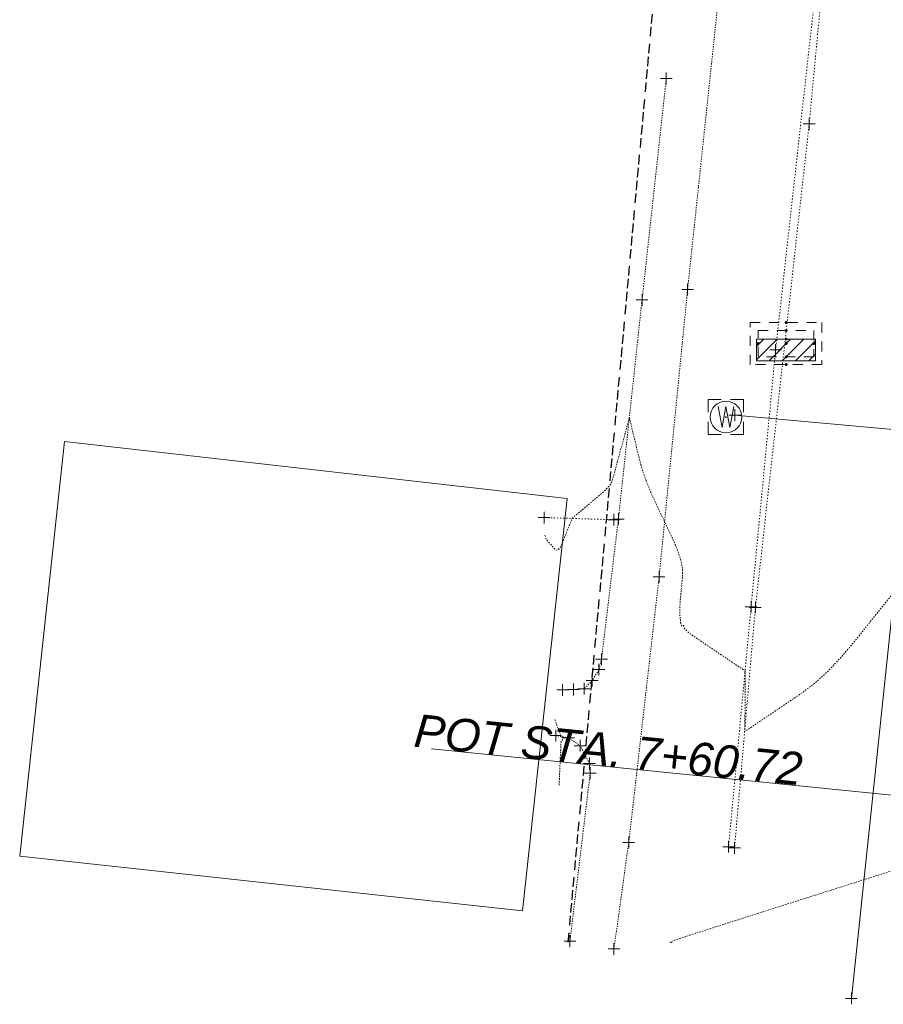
# Model space of a CAD drawing. Header units: feet. Extents: x 1620773 to 1693143, y 557267 to 607752.
# Tile 1 of 256: x 1620840 to 1620913, y 607065 to 607149. Entities that reach past the tile are written whole.
import ezdxf

# ---------------------------------------------------------------- set-up
doc = ezdxf.new("R2010")
doc.units = ezdxf.units.FT
doc.header["$MEASUREMENT"] = 0
for name, pattern in [('DGN Style 1', [0.16325, 0.000271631, -0.162979]), ('DGN Style 2', [0.271631, 0.162979, -0.108652]), ('DGN Style 4', [0.434882, 0.217305, -0.108652, 0.000271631, -0.108652]), ('DGN Style 5', [0.190142, 0.081489, -0.108652]), ('DGN Style 6', [0.516643, 0.190142, -0.108652, 0.000271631, -0.108652, 0.000271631, -0.108652]), ('DGN Style 7', [0.543262, 0.244468, -0.108652, 0.081489, -0.108652]), ('drainage01', [1.6, 0.85, -0.75]), ('esmtshex', [4.75, 0.8, -0.325, -0.325, 0.8, -0.3, 0.8, -0.3, 0.8, -0.3]), ('HIDDEN2', [0.1875, 0.125, -0.0625]), ('waterex', [0])]:
    doc.linetypes.add(name, pattern=pattern)
for name, color, linetype, lineweight in [('BD_X_Building', 241, 'Continuous', 0), ('DR_X_Cells', 151, 'DGN Style 2', 0), ('DR_X_Cells (Construction)', 151, 'DGN Style 2', 0), ('DT_X_Contour_Major', 1, 'HIDDEN2', 9), ('GE_X_Alignment_1000_Cardinal_Points', 7, 'Continuous', 0), ('GE_X_Alignment_100_Cardinal_Points', 7, 'Continuous', 0), ('GE_X_Alignment_500_Cardinal_Points', 7, 'Continuous', 0), ('GK_Drainage_Nodes (Construction)', 7, 'Continuous', 53), ('PV_X_Curb', 120, 'DGN Style 1', 0), ('PV_X_Walk', 120, 'DGN Style 5', 0), ('RW_X_Esmt_SH', 6, 'esmtshex', 30), ('UT_X_Water', 133, 'waterex', 0), ('UT_X_Water_Cells', 133, 'Continuous', 0), ('UT_X_Water_Cells (Construction)', 133, 'Continuous', 0), ('VG_X_Flower_Bed', 3, 'DGN Style 1', 0)]:
    doc.layers.add(name, color=color, linetype=linetype, lineweight=lineweight)
doc.layers.add('DT_X_Contour_Minor', color=1, linetype='HIDDEN2', lineweight=9, transparency=0.5)
doc.layers.add('SV_X_Shot_Marker (Construction)', color=40, linetype='Continuous', lineweight=0, transparency=0.5)
doc.styles.add('Label - CenterDescender', font='ariali.ttf', dxfattribs={"height": 0.14})

# ---------------------------------------------------------------- blocks, each defined once
blk = doc.blocks.new('DrawTextAnnotation_1')
at = {"layer": 'GE_X_Alignment_100_Cardinal_Points', "color": 7, "insert": (-1.5, 0), "char_height": 0.14, "attachment_point": 8, "line_spacing_factor": 0.9, "style": 'Label - CenterDescender'}
blk.add_mtext('\\C7;POT\\C256; STA. \\C7;7+60.72', dxfattribs=at)
blk = doc.blocks.new('DrawTextAnnotation_8')
at = {"layer": 'GE_X_Alignment_500_Cardinal_Points', "color": 7, "insert": (-1.5, 0), "char_height": 0.14, "attachment_point": 8, "line_spacing_factor": 0.9, "style": 'Label - CenterDescender'}
blk.add_mtext('\\C7;POT\\C256; STA. \\C7;7+60.72', dxfattribs=at)
blk = doc.blocks.new('DrawTextAnnotation_11')
at = {"layer": 'GE_X_Alignment_1000_Cardinal_Points', "color": 7, "insert": (-1.5, 0), "char_height": 0.14, "attachment_point": 8, "line_spacing_factor": 0.9, "style": 'Label - CenterDescender'}
blk.add_mtext('\\C7;POT\\C256; STA. \\C7;7+60.72', dxfattribs=at)
blk = doc.blocks.new('SVPT_577')
at = {"layer": 'SV_X_Shot_Marker (Construction)', "transparency": 33554495}
for p, q in [((-0.025, 0), (0.025, 0)), ((0, 0.025), (0, -0.025))]:
    blk.add_line(p, q, dxfattribs=at)
blk.add_point((0, 0), dxfattribs=at)
blk = doc.blocks.new('SVPT_578')
at = {"layer": 'SV_X_Shot_Marker (Construction)', "transparency": 33554495}
for p, q in [((-0.025, 0), (0.025, 0)), ((0, 0.025), (0, -0.025))]:
    blk.add_line(p, q, dxfattribs=at)
blk.add_point((0, 0), dxfattribs=at)
blk = doc.blocks.new('SVPT_581')
at = {"layer": 'SV_X_Shot_Marker (Construction)', "transparency": 33554495}
for p, q in [((-0.025, 0), (0.025, 0)), ((0, 0.025), (0, -0.025))]:
    blk.add_line(p, q, dxfattribs=at)
blk.add_point((0, 0), dxfattribs=at)
blk = doc.blocks.new('SVPT_582')
at = {"layer": 'SV_X_Shot_Marker (Construction)', "transparency": 33554495}
for p, q in [((-0.025, 0), (0.025, 0)), ((0, 0.025), (0, -0.025))]:
    blk.add_line(p, q, dxfattribs=at)
blk.add_point((0, 0), dxfattribs=at)
blk = doc.blocks.new('SVPT_583')
at = {"layer": 'SV_X_Shot_Marker (Construction)', "transparency": 33554495}
for p, q in [((-0.025, 0), (0.025, 0)), ((0, 0.025), (0, -0.025))]:
    blk.add_line(p, q, dxfattribs=at)
blk.add_point((0, 0), dxfattribs=at)
blk = doc.blocks.new('SVPT_584')
at = {"layer": 'SV_X_Shot_Marker (Construction)', "transparency": 33554495}
for p, q in [((-0.025, 0), (0.025, 0)), ((0, 0.025), (0, -0.025))]:
    blk.add_line(p, q, dxfattribs=at)
blk.add_point((0, 0), dxfattribs=at)
blk = doc.blocks.new('SVPT_585')
at = {"layer": 'SV_X_Shot_Marker (Construction)', "transparency": 33554495}
for p, q in [((-0.025, 0), (0.025, 0)), ((0, 0.025), (0, -0.025))]:
    blk.add_line(p, q, dxfattribs=at)
blk.add_point((0, 0), dxfattribs=at)
blk = doc.blocks.new('SVPT_586')
at = {"layer": 'SV_X_Shot_Marker (Construction)', "transparency": 33554495}
for p, q in [((-0.025, 0), (0.025, 0)), ((0, 0.025), (0, -0.025))]:
    blk.add_line(p, q, dxfattribs=at)
blk.add_point((0, 0), dxfattribs=at)
blk = doc.blocks.new('SVPT_587')
at = {"layer": 'SV_X_Shot_Marker (Construction)', "transparency": 33554495}
for p, q in [((-0.025, 0), (0.025, 0)), ((0, 0.025), (0, -0.025))]:
    blk.add_line(p, q, dxfattribs=at)
blk.add_point((0, 0), dxfattribs=at)
blk = doc.blocks.new('SVPT_588')
at = {"layer": 'SV_X_Shot_Marker (Construction)', "transparency": 33554495}
for p, q in [((-0.025, 0), (0.025, 0)), ((0, 0.025), (0, -0.025))]:
    blk.add_line(p, q, dxfattribs=at)
blk.add_point((0, 0), dxfattribs=at)
blk = doc.blocks.new('WM_3')
at = {"layer": 'UT_X_Water_Cells', "color": 133, "linetype": 'Continuous', "lineweight": 0, "flags": 128}
for points in [[(-0.02, 0.075), (-0.075, 0.075), (-0.075, 0.02)], [(-0.0333, 0.045), (-0.0167, -0.045), (0, 0.045), (0.0167, -0.045), (0.0333, 0.045)], [(0.075, 0.02), (0.075, 0.075), (0.02, 0.075)], [(-0.075, -0.02), (-0.075, -0.075), (-0.02, -0.075)], [(0.02, -0.075), (0.075, -0.075), (0.075, -0.02)]]:
    blk.add_lwpolyline(points, dxfattribs=at)
at = {"layer": 'UT_X_Water_Cells', "color": 133, "linetype": 'Continuous', "lineweight": 0}
blk.add_circle((0, 0), 0.0675, dxfattribs=at)
at = {"layer": 'UT_X_Water_Cells (Construction)', "color": 133, "linetype": 'Continuous', "lineweight": 30}
blk.add_point((0, 0), dxfattribs=at)
blk = doc.blocks.new('SVPT_875')
at = {"layer": 'SV_X_Shot_Marker (Construction)', "transparency": 33554495}
for p, q in [((0, 0.025), (0, -0.025)), ((-0.025, 0), (0.025, 0))]:
    blk.add_line(p, q, dxfattribs=at)
blk.add_point((0, 0), dxfattribs=at)
blk = doc.blocks.new('SVPT_876')
at = {"layer": 'SV_X_Shot_Marker (Construction)', "transparency": 33554495}
for p, q in [((-0.025, 0), (0.025, 0)), ((0, 0.025), (0, -0.025))]:
    blk.add_line(p, q, dxfattribs=at)
blk.add_point((0, 0), dxfattribs=at)
blk = doc.blocks.new('SVPT_877')
at = {"layer": 'SV_X_Shot_Marker (Construction)', "transparency": 33554495}
for p, q in [((-0.025, 0), (0.025, 0)), ((0, 0.025), (0, -0.025))]:
    blk.add_line(p, q, dxfattribs=at)
blk.add_point((0, 0), dxfattribs=at)
blk = doc.blocks.new('SVPT_878')
at = {"layer": 'SV_X_Shot_Marker (Construction)', "transparency": 33554495}
for p, q in [((-0.025, 0), (0.025, 0)), ((0, 0.025), (0, -0.025))]:
    blk.add_line(p, q, dxfattribs=at)
blk.add_point((0, 0), dxfattribs=at)
blk = doc.blocks.new('SVPT_879')
at = {"layer": 'SV_X_Shot_Marker (Construction)', "transparency": 33554495}
for p, q in [((-0.025, 0), (0.025, 0)), ((0, 0.025), (0, -0.025))]:
    blk.add_line(p, q, dxfattribs=at)
blk.add_point((0, 0), dxfattribs=at)
blk = doc.blocks.new('SVPT_880')
at = {"layer": 'SV_X_Shot_Marker (Construction)', "transparency": 33554495}
for p, q in [((-0.025, 0), (0.025, 0)), ((0, 0.025), (0, -0.025))]:
    blk.add_line(p, q, dxfattribs=at)
blk.add_point((0, 0), dxfattribs=at)
blk = doc.blocks.new('SVPT_881')
at = {"layer": 'SV_X_Shot_Marker (Construction)', "transparency": 33554495}
for p, q in [((-0.025, 0), (0.025, 0)), ((0, 0.025), (0, -0.025))]:
    blk.add_line(p, q, dxfattribs=at)
blk.add_point((0, 0), dxfattribs=at)
blk = doc.blocks.new('SVPT_882')
at = {"layer": 'SV_X_Shot_Marker (Construction)', "transparency": 33554495}
for p, q in [((-0.025, 0), (0.025, 0)), ((0, 0.025), (0, -0.025))]:
    blk.add_line(p, q, dxfattribs=at)
blk.add_point((0, 0), dxfattribs=at)
blk = doc.blocks.new('SVPT_883')
at = {"layer": 'SV_X_Shot_Marker (Construction)', "transparency": 33554495}
for p, q in [((0, 0.025), (0, -0.025)), ((-0.025, 0), (0.025, 0))]:
    blk.add_line(p, q, dxfattribs=at)
blk.add_point((0, 0), dxfattribs=at)
blk = doc.blocks.new('SVPT_884')
at = {"layer": 'SV_X_Shot_Marker (Construction)', "transparency": 33554495}
for p, q in [((-0.025, 0), (0.025, 0)), ((0, 0.025), (0, -0.025))]:
    blk.add_line(p, q, dxfattribs=at)
blk.add_point((0, 0), dxfattribs=at)
blk = doc.blocks.new('SVPT_885')
at = {"layer": 'SV_X_Shot_Marker (Construction)', "transparency": 33554495}
for p, q in [((-0.025, 0), (0.025, 0)), ((0, 0.025), (0, -0.025))]:
    blk.add_line(p, q, dxfattribs=at)
blk.add_point((0, 0), dxfattribs=at)
blk = doc.blocks.new('SVPT_886')
at = {"layer": 'SV_X_Shot_Marker (Construction)', "transparency": 33554495}
for p, q in [((-0.025, 0), (0.025, 0)), ((0, 0.025), (0, -0.025))]:
    blk.add_line(p, q, dxfattribs=at)
blk.add_point((0, 0), dxfattribs=at)
blk = doc.blocks.new('SVPT_887')
at = {"layer": 'SV_X_Shot_Marker (Construction)', "transparency": 33554495}
for p, q in [((-0.025, 0), (0.025, 0)), ((0, 0.025), (0, -0.025))]:
    blk.add_line(p, q, dxfattribs=at)
blk.add_point((0, 0), dxfattribs=at)
blk = doc.blocks.new('SVPT_888')
at = {"layer": 'SV_X_Shot_Marker (Construction)', "transparency": 33554495}
for p, q in [((0, 0.025), (0, -0.025)), ((-0.025, 0), (0.025, 0))]:
    blk.add_line(p, q, dxfattribs=at)
blk.add_point((0, 0), dxfattribs=at)
blk = doc.blocks.new('SVPT_889')
at = {"layer": 'SV_X_Shot_Marker (Construction)', "transparency": 33554495}
for p, q in [((-0.025, 0), (0.025, 0)), ((0, 0.025), (0, -0.025))]:
    blk.add_line(p, q, dxfattribs=at)
blk.add_point((0, 0), dxfattribs=at)
blk = doc.blocks.new('SVPT_890')
at = {"layer": 'SV_X_Shot_Marker (Construction)', "transparency": 33554495}
for p, q in [((0, 0.025), (0, -0.025)), ((-0.025, 0), (0.025, 0))]:
    blk.add_line(p, q, dxfattribs=at)
blk.add_point((0, 0), dxfattribs=at)
blk = doc.blocks.new('SVPT_891')
at = {"layer": 'SV_X_Shot_Marker (Construction)', "transparency": 33554495}
for p, q in [((-0.025, 0), (0.025, 0)), ((0, 0.025), (0, -0.025))]:
    blk.add_line(p, q, dxfattribs=at)
blk.add_point((0, 0), dxfattribs=at)
blk = doc.blocks.new('CB3-X_1')
at = {"layer": 'DR_X_Cells', "color": 151, "linetype": 'Continuous', "lineweight": 0}
for p, q in [((-2.5, -1.759), (-0.746, 0)), ((-2.5, -0.626), (-1.876, 0)), ((-1.444, -1.833), (0.384, 0)), ((-0.315, -1.833), (1.514, 0)), ((0.815, -1.833), (2.5, -0.144)), ((1.945, -1.833), (2.5, -1.277))]:
    blk.add_line(p, q, dxfattribs=at)
at = {"layer": 'DR_X_Cells', "color": 151, "linetype": 'drainage01', "lineweight": 0}
blk.add_lwpolyline([(-3.042, 1.417), (3.042, 1.417), (3.042, -2.167), (-3.042, -2.167)], close=True, dxfattribs=at)
at = {"layer": 'DR_X_Cells', "color": 151, "linetype": 'Continuous', "lineweight": 0, "flags": 128}
blk.add_lwpolyline([(-2.5, 0), (2.5, 0), (2.5, -1.833), (-2.5, -1.833)], close=True, dxfattribs=at)
at = {"layer": 'DR_X_Cells (Construction)', "color": 20, "linetype": 'drainage01', "lineweight": 0}
blk.add_lwpolyline([(-2.375, 0.75), (2.375, 0.75), (2.375, -1.5), (-2.375, -1.5)], close=True, dxfattribs=at)
at = {"layer": 'GK_Drainage_Nodes (Construction)', "color": 21, "linetype": 'DGN Style 2', "lineweight": 53}
blk.add_point((0, 1.417), dxfattribs=at)
at = {"layer": 'GK_Drainage_Nodes (Construction)', "color": 61, "linetype": 'DGN Style 6', "lineweight": 53}
for p in [(0, 0.75), (-2.375, -0.375), (2.375, -0.375), (0, -1.5)]:
    blk.add_point(p, dxfattribs=at)
at = {"layer": 'GK_Drainage_Nodes (Construction)', "color": 21, "linetype": 'DGN Style 5', "lineweight": 53}
blk.add_point((0, 0), dxfattribs=at)
at = {"layer": 'GK_Drainage_Nodes (Construction)', "color": 40, "linetype": 'DGN Style 4', "lineweight": 53}
blk.add_point((0, 0), dxfattribs=at)
at = {"layer": 'GK_Drainage_Nodes (Construction)', "color": 151, "linetype": 'DGN Style 7', "lineweight": 53}
blk.add_point((0, -0.375), dxfattribs=at)
at = {"layer": 'GK_Drainage_Nodes (Construction)', "color": 223, "linetype": 'DGN Style 1', "lineweight": 53}
blk.add_point((0, -2.167), dxfattribs=at)
blk = doc.blocks.new('SVPT_1092')
at = {"layer": 'SV_X_Shot_Marker (Construction)', "transparency": 33554495}
for p, q in [((-0.025, 0), (0.025, 0)), ((0, 0.025), (0, -0.025))]:
    blk.add_line(p, q, dxfattribs=at)
blk.add_point((0, 0), dxfattribs=at)
blk = doc.blocks.new('SVPT_1093')
at = {"layer": 'SV_X_Shot_Marker (Construction)', "transparency": 33554495}
for p, q in [((-0.025, 0), (0.025, 0)), ((0, 0.025), (0, -0.025))]:
    blk.add_line(p, q, dxfattribs=at)
blk.add_point((0, 0), dxfattribs=at)

msp = doc.modelspace()

# ---------------------------------------------------------------- linework, layer by layer
at = {"layer": 'BD_X_Building'}
for p, q in [((1620839.934, 607077.82), (1620843.762, 607113.11)), ((1620843.762, 607113.11), (1620886.532, 607108.263)), ((1620886.532, 607108.263), (1620882.727, 607073.178)), ((1620882.727, 607073.178), (1620839.934, 607077.82))]:
    msp.add_line(p, q, dxfattribs=at)
at = {"layer": 'DT_X_Contour_Major', "elevation": 1055, "flags": 128}
for points in [[(1620987.551, 607170.865), (1620990.57, 607176.252), (1620990.813, 607176.827), (1620990.247, 607176.245), (1620988.872, 607174.504), (1620986.689, 607171.606), (1620979.788, 607162.334), (1620977.504, 607159.165), (1620975.828, 607156.611), (1620974.759, 607154.673), (1620974.297, 607153.35), (1620973.875, 607150.643), (1620973.674, 607149.763), (1620973.386, 607149.155), (1620973.012, 607148.819), (1620972.551, 607148.753), (1620971.208, 607148.942), (1620970.661, 607149.016), (1620970.027, 607149.097), (1620969.306, 607149.185), (1620968.498, 607149.28), (1620966.228, 607149.543), (1620965.352, 607149.635), (1620964.427, 607149.714), (1620963.452, 607149.78), (1620962.427, 607149.832), (1620959.63, 607149.955), (1620958.673, 607149.998), (1620957.9, 607150.034), (1620957.312, 607150.063), (1620956.909, 607150.086), (1620956.078, 607150.137), (1620955.801, 607150.153), (1620955.59, 607150.161), (1620955.446, 607150.162), (1620955.369, 607150.156), (1620955.253, 607150.129), (1620955.193, 607150.114), (1620955.099, 607150.089), (1620954.971, 607150.053), (1620954.809, 607150.008), (1620954.333, 607149.873), (1620954.174, 607149.826), (1620954.053, 607149.787), (1620953.97, 607149.755), (1620953.926, 607149.73), (1620953.86, 607149.674), (1620953.826, 607149.64), (1620953.774, 607149.579), (1620953.704, 607149.491), (1620953.616, 607149.376), (1620953.357, 607149.033), (1620953.278, 607148.993), (1620953.236, 607149.128), (1620953.231, 607149.44), (1620953.262, 607149.928), (1620953.395, 607151.464), (1620953.426, 607151.855), (1620953.42, 607151.878), (1620953.375, 607151.533), (1620953.293, 607150.819), (1620953.023, 607148.423), (1620952.908, 607147.389), (1620952.766, 607146.082), (1620952.597, 607144.504), (1620952.4, 607142.653), (1620951.839, 607137.356), (1620951.654, 607135.604), (1620951.517, 607134.32), (1620951.431, 607133.505), (1620951.393, 607133.159), (1620951.36, 607132.86), (1620951.332, 607132.583), (1620951.275, 607131.98), (1620951.187, 607131.049), (1620951.07, 607129.79), (1620950.718, 607125.996), (1620950.59, 607124.608), (1620950.471, 607123.289), (1620950.361, 607122.039), (1620950.26, 607120.858), (1620950.003, 607117.801), (1620949.923, 607116.821), (1620949.875, 607116.175), (1620949.861, 607115.861), (1620949.879, 607115.88), (1620949.97, 607116.375), (1620950, 607116.524), (1620950.021, 607116.6), (1620950.032, 607116.602), (1620950.034, 607116.53), (1620950.028, 607116.241), (1620950.032, 607116.136), (1620950.051, 607116.038), (1620950.084, 607115.946), (1620950.132, 607115.86), (1620950.277, 607115.641), (1620950.336, 607115.559), (1620950.403, 607115.478), (1620950.479, 607115.397), (1620950.564, 607115.317), (1620950.8, 607115.105), (1620950.88, 607115.032), (1620950.942, 607114.971), (1620950.985, 607114.923), (1620951.01, 607114.888), (1620951.052, 607114.81), (1620951.07, 607114.781), (1620951.095, 607114.753), (1620951.125, 607114.725), (1620951.161, 607114.698), (1620951.265, 607114.626), (1620951.32, 607114.598), (1620951.407, 607114.567), (1620951.526, 607114.533), (1620951.677, 607114.496), (1620952.123, 607114.394), (1620952.277, 607114.365), (1620952.405, 607114.352), (1620952.508, 607114.356), (1620952.586, 607114.378), (1620952.758, 607114.457), (1620952.816, 607114.483), (1620952.861, 607114.501), (1620952.894, 607114.512), (1620952.913, 607114.515), (1620952.947, 607114.513), (1620952.984, 607114.512), (1620953.071, 607114.509), (1620953.207, 607114.505), (1620953.393, 607114.5), (1620953.953, 607114.483), (1620954.139, 607114.477), (1620954.274, 607114.473), (1620954.359, 607114.469), (1620954.395, 607114.465), (1620954.423, 607114.458), (1620954.432, 607114.455), (1620954.439, 607114.453), (1620954.442, 607114.45), (1620954.444, 607114.448), (1620954.443, 607114.436), (1620953.657, 607114.297), (1620953.525, 607114.232), (1620953.464, 607114.096), (1620953.476, 607113.889), (1620953.559, 607113.61), (1620953.877, 607112.774), (1620953.986, 607112.49), (1620954.076, 607112.263), (1620954.148, 607112.093), (1620954.199, 607111.981), (1620954.313, 607111.76), (1620954.343, 607111.687), (1620954.349, 607111.637), (1620954.332, 607111.609), (1620954.291, 607111.603), (1620954.041, 607111.624), (1620954.031, 607111.615), (1620954.028, 607111.615), (1620954.024, 607111.616), (1620954.018, 607111.619), (1620954.011, 607111.625), (1620953.991, 607111.642), (1620953.958, 607111.651), (1620953.875, 607111.668), (1620953.742, 607111.69), (1620953.559, 607111.72), (1620953.003, 607111.807), (1620952.817, 607111.835), (1620952.675, 607111.857), (1620952.579, 607111.87), (1620952.528, 607111.876), (1620952.451, 607111.883), (1620952.411, 607111.887), (1620952.346, 607111.896), (1620952.257, 607111.909), (1620952.145, 607111.927), (1620951.813, 607111.979), (1620951.688, 607111.997), (1620951.563, 607112.009), (1620951.438, 607112.018), (1620951.312, 607112.021), (1620950.976, 607112.025), (1620950.865, 607112.026), (1620950.786, 607112.025), (1620950.737, 607112.022), (1620950.72, 607112.018), (1620950.715, 607112.005), (1620950.704, 607111.992), (1620950.677, 607111.964), (1620950.633, 607111.922), (1620950.573, 607111.864), (1620950.389, 607111.689), (1620950.32, 607111.627), (1620950.249, 607111.573), (1620950.176, 607111.527), (1620950.102, 607111.488), (1620949.903, 607111.395), (1620949.837, 607111.363), (1620949.785, 607111.337), (1620949.749, 607111.316), (1620949.728, 607111.301), (1620949.693, 607111.268), (1620949.677, 607111.247), (1620949.655, 607111.211), (1620949.626, 607111.159), (1620949.591, 607111.092), (1620949.49, 607110.89), (1620949.451, 607110.806), (1620949.411, 607110.707), (1620949.369, 607110.592), (1620949.326, 607110.461), (1620949.12, 607109.813), (1620949.12, 607109.813), (1620949.018, 607109.696), (1620948.714, 607109.347), (1620947.498, 607107.949), (1620945.338, 607105.465), (1620944.628, 607104.647), (1620944.121, 607104.059), (1620943.817, 607103.7), (1620943.714, 607103.57), (1620943.711, 607103.528), (1620943.776, 607103.253), (1620943.976, 607102.457), (1620944.309, 607101.142), (1620944.775, 607099.307), (1620947.265, 607089.53), (1620947.516, 607090.911), (1620947.552, 607091.083), (1620947.553, 607091.007), (1620947.518, 607090.683), (1620947.448, 607090.111), (1620947.215, 607088.256), (1620947.135, 607087.611), (1620947.07, 607087.067), (1620947.02, 607086.625), (1620946.985, 607086.283), (1620946.912, 607085.507), (1620946.871, 607085.064), (1620946.802, 607084.32), (1620946.705, 607083.273), (1620946.581, 607081.923), (1620946.212, 607077.921), (1620946.091, 607076.6), (1620946.003, 607075.635), (1620945.948, 607075.028), (1620945.926, 607074.778), (1620945.912, 607074.588), (1620945.858, 607074.539), (1620945.706, 607074.535), (1620945.456, 607074.575), (1620945.108, 607074.659), (1620944.049, 607074.944), (1620943.699, 607075.07), (1620943.441, 607075.235), (1620943.277, 607075.439), (1620943.205, 607075.681), (1620943.138, 607076.379), (1620943.059, 607076.592), (1620942.87, 607076.706), (1620942.572, 607076.722), (1620942.166, 607076.64), (1620940.935, 607076.291), (1620940.252, 607076.252), (1620939.124, 607076.396), (1620937.551, 607076.723), (1620935.534, 607077.233), (1620929.561, 607078.838), (1620927.041, 607079.187), (1620923.959, 607079.028), (1620920.316, 607078.362), (1620916.112, 607077.188), (1620904.151, 607073.383), (1620900.232, 607072.133), (1620897.447, 607071.237), (1620895.794, 607070.695), (1620895.274, 607070.507), (1620895.49, 607070.457)], [(1620885.859, 607083.877), (1620885.97, 607086.479), (1620885.992, 607086.968), (1620886.012, 607087.318), (1620886.03, 607087.531), (1620886.045, 607087.606), (1620886.082, 607087.623), (1620886.095, 607087.632), (1620886.107, 607087.647), (1620886.118, 607087.668), (1620886.127, 607087.695), (1620886.15, 607087.775), (1620886.156, 607087.804), (1620886.156, 607087.832), (1620886.149, 607087.859), (1620886.137, 607087.884), (1620886.065, 607088), (1620885.801, 607088.608), (1620885.748, 607088.734), (1620885.702, 607088.849), (1620885.662, 607088.954), (1620885.629, 607089.049), (1620885.493, 607089.47)]]:
    msp.add_lwpolyline(points, dxfattribs=at)
at = {"layer": 'DT_X_Contour_Minor', "transparency": 33554559, "elevation": 1054, "flags": 128}
msp.add_lwpolyline([(1620884.651, 607105.146), (1620884.737, 607104.88), (1620884.773, 607104.809), (1620884.842, 607104.709), (1620884.945, 607104.581), (1620885.081, 607104.424), (1620885.49, 607103.967), (1620885.646, 607103.872), (1620885.807, 607103.931), (1620885.974, 607104.143), (1620886.146, 607104.509), (1620886.961, 607106.572), (1620889.213, 607108.48), (1620889.641, 607108.849), (1620889.956, 607109.141), (1620890.161, 607109.355), (1620890.255, 607109.49), (1620890.355, 607109.747), (1620890.415, 607109.93), (1620890.518, 607110.284), (1620890.664, 607110.811), (1620890.853, 607111.51), (1620891.839, 607115.172), (1620892.718, 607111.507), (1620892.946, 607110.686), (1620893.255, 607109.796), (1620893.644, 607108.835), (1620894.113, 607107.804), (1620895.471, 607104.962), (1620895.91, 607103.955), (1620896.205, 607103.063), (1620896.359, 607102.287), (1620896.371, 607101.627), (1620896.211, 607100.023), (1620896.162, 607099.47), (1620896.132, 607099.015), (1620896.123, 607098.658), (1620896.134, 607098.4), (1620896.191, 607097.84), (1620896.214, 607097.658), (1620896.24, 607097.529), (1620896.269, 607097.456), (1620896.302, 607097.437), (1620896.393, 607097.459), (1620896.424, 607097.46), (1620896.448, 607097.45), (1620896.466, 607097.426), (1620896.477, 607097.39), (1620896.498, 607097.277), (1620896.515, 607097.231), (1620896.548, 607097.179), (1620896.6, 607097.119), (1620896.668, 607097.053), (1620896.875, 607096.867), (1620897.03, 607096.747), (1620897.34, 607096.528), (1620897.806, 607096.208), (1620898.428, 607095.788), (1620901.69, 607093.596), (1620901.706, 607092.026), (1620901.708, 607091.676), (1620901.706, 607091.301), (1620901.702, 607090.9), (1620901.695, 607090.473), (1620901.653, 607088.419), (1620906.552, 607091.731), (1620907.622, 607092.541), (1620908.731, 607093.552), (1620909.88, 607094.764), (1620911.069, 607096.176), (1620914.291, 607100.21), (1620915.388, 607101.601), (1620916.265, 607102.747), (1620916.919, 607103.648), (1620917.352, 607104.304), (1620918.212, 607105.729), (1620918.576, 607106.346), (1620919.025, 607107.13), (1620919.558, 607108.08), (1620920.175, 607109.197), (1620923.25, 607114.797), (1620924.244, 607108.981), (1620924.483, 607107.843), (1620924.775, 607106.924), (1620925.12, 607106.223), (1620925.517, 607105.739), (1620926.645, 607104.74), (1620927.121, 607104.26), (1620927.702, 607103.567), (1620928.388, 607102.662), (1620929.178, 607101.544), (1620931.427, 607098.282), (1620932.32, 607097.249), (1620933.314, 607096.596), (1620934.408, 607096.325), (1620935.602, 607096.434), (1620938.92, 607097.232), (1620940.013, 607097.503), (1620940.804, 607097.715), (1620941.293, 607097.87), (1620941.479, 607097.967), (1620941.573, 607098.147), (1620941.585, 607098.282), (1620941.55, 607098.549), (1620941.467, 607098.949), (1620941.338, 607099.482), (1620940.931, 607101.081), (1620940.797, 607101.606), (1620940.702, 607101.982), (1620940.645, 607102.208), (1620940.626, 607102.286), (1620940.627, 607102.293), (1620940.677, 607102.354), (1620940.828, 607102.529), (1620941.08, 607102.82), (1620941.433, 607103.225), (1620942.507, 607104.461), (1620942.91, 607105.021), (1620943.312, 607105.777), (1620943.714, 607106.727), (1620944.116, 607107.871), (1620945.187, 607111.184), (1620945.543, 607112.286), (1620945.807, 607113.107), (1620945.98, 607113.648), (1620946.061, 607113.908), (1620946.566, 607115.626), (1620951.001, 607130.73), (1620951.417, 607135.206), (1620951.499, 607136.089), (1620951.57, 607136.821), (1620951.628, 607137.402), (1620951.674, 607137.832), (1620951.78, 607138.777), (1620951.818, 607139.115), (1620951.852, 607139.42), (1620951.881, 607139.692), (1620951.907, 607139.931), (1620951.97, 607140.524), (1620952.038, 607141.146), (1620952.197, 607142.569), (1620952.447, 607144.792), (1620952.787, 607147.815), (1620954.585, 607163.789), (1620954.622, 607164.685), (1620954.629, 607164.854), (1620954.634, 607164.976), (1620954.637, 607165.051), (1620954.639, 607165.079), (1620954.64, 607165.091), (1620954.641, 607165.096), (1620954.642, 607165.102), (1620954.642, 607165.109), (1620954.643, 607165.118), (1620954.646, 607165.143), (1620954.646, 607165.162), (1620954.644, 607165.2), (1620954.641, 607165.258), (1620954.636, 607165.335), (1620954.62, 607165.566), (1620954.653, 607166.097), (1620954.766, 607167.519), (1620954.958, 607169.831), (1620955.228, 607173.033), (1620956.055, 607182.758), (1620956.326, 607185.97), (1620956.517, 607188.312), (1620956.628, 607189.785), (1620956.661, 607190.388), (1620956.641, 607190.836), (1620956.538, 607191.339), (1620956.244, 607192.513), (1620955.757, 607194.358), (1620955.079, 607196.874), (1620953.016, 607204.478), (1620952.338, 607207.02), (1620951.852, 607208.946), (1620951.556, 607210.254), (1620951.452, 607210.945), (1620951.413, 607212.73), (1620951.463, 607213.475), (1620951.474, 607213.637), (1620951.486, 607213.8), (1620951.499, 607213.967), (1620951.513, 607214.136), (1620951.552, 607214.59), (1620951.57, 607214.817), (1620951.595, 607215.156), (1620951.627, 607215.607), (1620951.666, 607216.17), (1620951.819, 607218.41), (1620951.855, 607218.935), (1620951.887, 607219.398), (1620951.915, 607219.798), (1620952.033, 607221.518), (1620950.631, 607220.654), (1620950.295, 607220.468), (1620949.885, 607220.282), (1620949.403, 607220.096), (1620948.849, 607219.91), (1620947.274, 607219.412), (1620946.629, 607219.064), (1620945.876, 607218.395), (1620945.016, 607217.405), (1620944.048, 607216.093), (1620941.321, 607212.168), (1620940.36, 607210.772), (1620939.521, 607209.53), (1620938.804, 607208.44), (1620938.21, 607207.505), (1620936.787, 607205.213), (1620936.241, 607204.295), (1620935.668, 607203.261), (1620935.069, 607202.111), (1620934.443, 607200.845), (1620931.46, 607194.662), (1620928.686, 607200.872), (1620927.96, 607202.284), (1620926.971, 607203.859), (1620925.72, 607205.597), (1620924.205, 607207.497), (1620919.817, 607212.78), (1620918.354, 607214.541), (1620917.257, 607215.859), (1620916.526, 607216.735), (1620916.162, 607217.169), (1620915.677, 607217.738), (1620915.51, 607217.933), (1620915.373, 607218.093), (1620915.265, 607218.217), (1620915.187, 607218.306), (1620914.893, 607218.636), (1620914.843, 607218.328), (1620914.833, 607218.263), (1620914.823, 607218.201), (1620914.814, 607218.141), (1620914.805, 607218.083), (1620914.783, 607217.932), (1620914.77, 607217.878), (1620914.749, 607217.83), (1620914.718, 607217.788), (1620914.678, 607217.752), (1620914.559, 607217.663), (1620914.51, 607217.634), (1620914.453, 607217.614), (1620914.387, 607217.602), (1620914.313, 607217.599), (1620914.104, 607217.602), (1620914.016, 607217.582), (1620913.909, 607217.519), (1620913.782, 607217.412), (1620913.636, 607217.262), (1620912.908, 607216.462), (1620908.883, 607209.418), (1620908.097, 607208.024), (1620907.465, 607206.858), (1620906.987, 607205.921), (1620906.662, 607205.214), (1620906.001, 607203.633), (1620905.775, 607203.104), (1620905.591, 607202.706), (1620905.451, 607202.437), (1620905.355, 607202.297), (1620905.004, 607201.948), (1620905.01, 607201.906), (1620904.929, 607201.811), (1620904.685, 607201.546), (1620904.276, 607201.11), (1620903.704, 607200.503), (1620900.653, 607197.273), (1620900.3, 607200.574), (1620900.234, 607201.202), (1620900.187, 607201.669), (1620900.159, 607201.976), (1620900.151, 607202.123), (1620900.153, 607202.301), (1620899.939, 607202.405), (1620899.293, 607202.585), (1620898.215, 607202.84), (1620896.707, 607203.171), (1620892.109, 607204.153), (1620890.59, 607204.477), (1620889.482, 607204.714), (1620888.784, 607204.863), (1620888.498, 607204.925), (1620888.282, 607204.971), (1620888.208, 607204.963), (1620888.148, 607204.901), (1620888.101, 607204.788), (1620888.067, 607204.622), (1620887.941, 607203.724)], dxfattribs=at)
at = {"layer": 'GE_X_Alignment_1000_Cardinal_Points'}
msp.add_line((1620919.758, 607082.46), (1620874.983, 607086.949), dxfattribs=at)
at = {"layer": 'GE_X_Alignment_100_Cardinal_Points'}
msp.add_line((1620919.758, 607082.46), (1620874.983, 607086.949), dxfattribs=at)
at = {"layer": 'GE_X_Alignment_500_Cardinal_Points'}
msp.add_line((1620919.758, 607082.46), (1620874.983, 607086.949), dxfattribs=at)
at = {"layer": 'PV_X_Curb', "flags": 128}
for points in [[(1620924.949, 607316.826), (1620922.933, 607296.502), (1620921.491, 607284.929), (1620919.676, 607270.353), (1620918.791, 607259.796), (1620917.929, 607248.651), (1620915.968, 607227.88), (1620914.799, 607217.826), (1620912.391, 607194.541), (1620911.073, 607181.984), (1620910.062, 607171.689), (1620908.569, 607155.228), (1620907.147, 607140.163), (1620902.572, 607099.004), (1620900.793, 607078.524)], [(1620912.261, 607194.461), (1620910.716, 607182.065), (1620909.589, 607170.536), (1620908.094, 607155.187), (1620904.289, 607120.922), (1620902.203, 607099.061), (1620900.283, 607078.624)]]:
    msp.add_lwpolyline(points, dxfattribs=at)
at = {"layer": 'PV_X_Walk', "flags": 128}
for points in [[(1620909.666, 607171.127), (1620901.856, 607171.338), (1620900.2, 607155.854), (1620899.428, 607150.905), (1620896.795, 607126.06), (1620894.371, 607101.598), (1620891.789, 607078.994), (1620890.524, 607069.916)], [(1620886.16, 607091.971), (1620887.071, 607092.006), (1620887.978, 607092.076), (1620888.672, 607092.772), (1620889.25, 607093.707), (1620889.465, 607094.585), (1620890.905, 607106.517), (1620892.918, 607125.179), (1620894.981, 607144.03)], [(1620886.778, 607070.576), (1620888.506, 607084.888), (1620888.442, 607085.707), (1620887.651, 607087.221), (1620886.654, 607087.902), (1620885.568, 607088.082)]]:
    msp.add_lwpolyline(points, dxfattribs=at)
at = {"layer": 'RW_X_Esmt_SH'}
msp.add_line((1620886.633, 607070.492), (1620905.066, 607273.637), dxfattribs=at)
at = {"layer": 'UT_X_Water', "flags": 128}
for points in [[(1620890.217, 607296.403), (1620906.553, 607285.459), (1620909.963, 607283.11), (1620931.537, 607267.195), (1620928.848, 607243.672), (1620924.412, 607200.486), (1620922.085, 607169.219), (1620919.875, 607148.34), (1620915.828, 607114.011), (1620910.736, 607065.707)], [(1620915.828, 607114.011), (1620900.804, 607115.368)]]:
    msp.add_lwpolyline(points, dxfattribs=at)
at = {"layer": 'VG_X_Flower_Bed', "flags": 128}
msp.add_lwpolyline([(1620890.511, 607106.463), (1620884.571, 607106.645)], dxfattribs=at)

# ---------------------------------------------------------------- block references
at = {"layer": 'DR_X_Cells', "color": 151, "linetype": 'Continuous', "lineweight": 0}
msp.add_blockref('CB3-X_1', (1620905.176, 607121.832), dxfattribs=at)
at = {"layer": 'GE_X_Alignment_1000_Cardinal_Points', "xscale": 20, "yscale": 20, "zscale": 20, "rotation": 354.2739854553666}
msp.add_blockref('DrawTextAnnotation_11', (1620919.758, 607082.46), dxfattribs=at)
at = {"layer": 'GE_X_Alignment_100_Cardinal_Points', "xscale": 20, "yscale": 20, "zscale": 20, "rotation": 354.2739854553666}
msp.add_blockref('DrawTextAnnotation_1', (1620919.758, 607082.46), dxfattribs=at)
at = {"layer": 'GE_X_Alignment_500_Cardinal_Points', "xscale": 20, "yscale": 20, "zscale": 20, "rotation": 354.2739854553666}
msp.add_blockref('DrawTextAnnotation_8', (1620919.758, 607082.46), dxfattribs=at)
at = {"layer": 'SV_X_Shot_Marker (Construction)', "transparency": 33554495, "xscale": 20, "yscale": 20, "zscale": 20}
for name, p in [('SVPT_891', (1620894.981, 607144.03)), ('SVPT_577', (1620907.147, 607140.163)), ('SVPT_581', (1620896.795, 607126.06)), ('SVPT_890', (1620892.918, 607125.179)), ('SVPT_578', (1620904.289, 607120.922)), ('SVPT_1092', (1620900.804, 607115.368)), ('SVPT_889', (1620884.571, 607106.645)), ('SVPT_888', (1620890.511, 607106.463)), ('SVPT_887', (1620890.905, 607106.517)), ('SVPT_582', (1620894.371, 607101.598)), ('SVPT_585', (1620902.203, 607099.061)), ('SVPT_586', (1620902.572, 607099.004)), ('SVPT_886', (1620889.465, 607094.585)), ('SVPT_885', (1620889.25, 607093.707)), ('SVPT_884', (1620888.672, 607092.772)), ('SVPT_881', (1620886.16, 607091.971)), ('SVPT_882', (1620887.071, 607092.006)), ('SVPT_883', (1620887.978, 607092.076)), ('SVPT_880', (1620885.568, 607088.082)), ('SVPT_879', (1620886.654, 607087.902)), ('SVPT_878', (1620887.651, 607087.221)), ('SVPT_877', (1620888.442, 607085.707)), ('SVPT_876', (1620888.506, 607084.888)), ('SVPT_583', (1620891.789, 607078.994)), ('SVPT_588', (1620900.283, 607078.624)), ('SVPT_587', (1620900.793, 607078.524)), ('SVPT_875', (1620886.778, 607070.576)), ('SVPT_584', (1620890.524, 607069.916)), ('SVPT_1093', (1620910.736, 607065.707))]:
    msp.add_blockref(name, p, dxfattribs=at)
at = {"layer": 'UT_X_Water_Cells', "color": 133, "linetype": 'Continuous', "lineweight": 0, "xscale": 20, "yscale": 20, "zscale": 20}
msp.add_blockref('WM_3', (1620900.061, 607115.208), dxfattribs=at)

doc.saveas('drawing.dxf')
